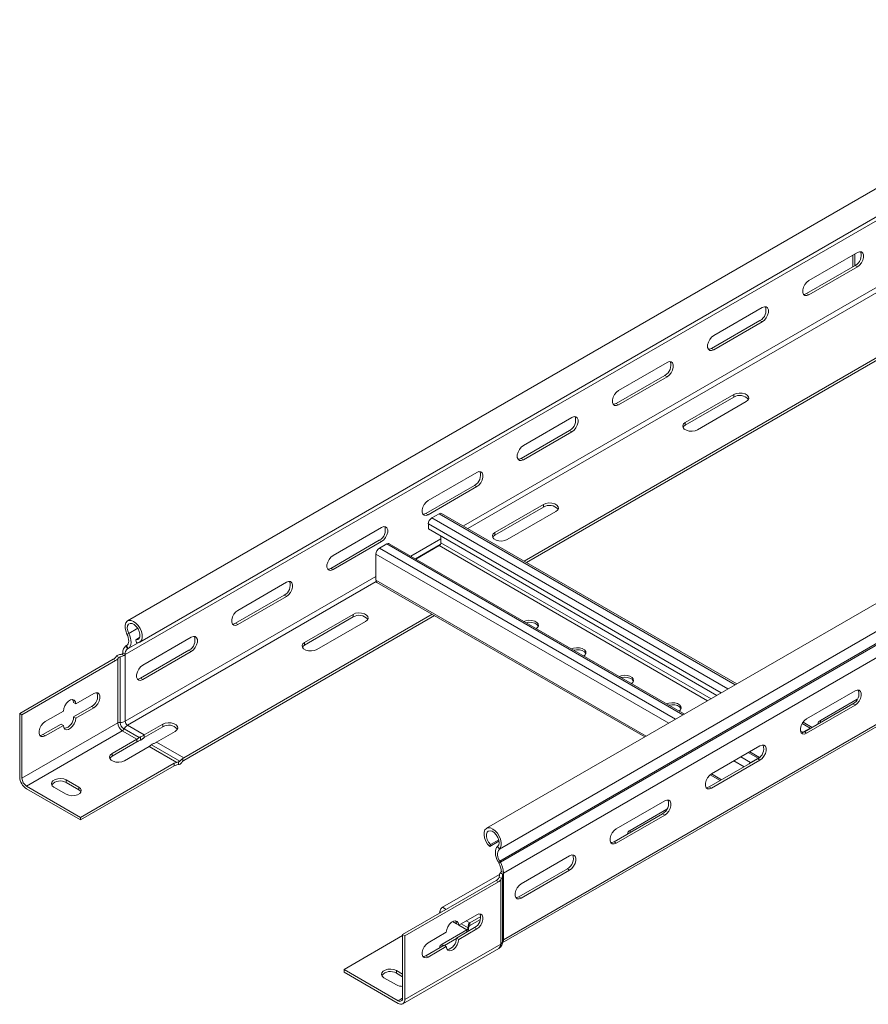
# Model space of a CAD drawing. Header units: millimetres. Extents: x -6 to 5206, y -8403 to -276.
# Tile 44 of 65: x 253 to 568, y -2827 to -2461. Entities that reach past the tile are written whole.
import ezdxf

# ---------------------------------------------------------------- set-up
doc = ezdxf.new("R2010")
doc.units = ezdxf.units.MM

msp = doc.modelspace()

# ---------------------------------------------------------------- linework, layer by layer
at = {"color": 7, "linetype": 'Continuous', "lineweight": 15}
for p, q in [((679.76, -2460.98), (292.97, -2684.27)), ((297.52, -2692.15), (684.31, -2468.86)), ((292.09, -2696.76), (678.87, -2473.47)), ((813.16, -2537.99), (426.37, -2761.28)), ((431.12, -2769.02), (817.91, -2545.73)), ((564.14, -2547.45), (546.11, -2557.86)), ((562.41, -2552.78), (562.41, -2548.45)), ((563.12, -2552.37), (563.12, -2548.05)), ((431.25, -2773.43), (818.03, -2550.14)), ((431.49, -2773.86), (818.28, -2550.58)), ((563.3, -2552.27), (545.26, -2562.68)), ((546.11, -2563.17), (564.14, -2552.76)), ((564.14, -2552.76), (563.3, -2552.27)), ((440.36, -2662.07), (618.31, -2559.33)), ((441.21, -2662.56), (619.16, -2559.82)), ((546.11, -2563.17), (545.26, -2562.68)), ((528.79, -2567.86), (510.76, -2578.27)), ((527.94, -2572.68), (509.91, -2583.09)), ((510.76, -2583.58), (528.79, -2573.17)), ((528.79, -2573.17), (527.94, -2572.68)), ((510.76, -2583.58), (509.91, -2583.09)), ((493.43, -2588.28), (475.4, -2598.68)), ((492.59, -2593.09), (474.55, -2603.5)), ((475.4, -2603.99), (493.43, -2593.58)), ((493.43, -2593.58), (492.59, -2593.09)), ((518.22, -2600.18), (500.19, -2610.59)), ((500.19, -2611.57), (518.22, -2601.16)), ((504.78, -2613.24), (522.81, -2602.83)), ((518.22, -2601.16), (518.22, -2600.18)), ((475.4, -2603.99), (474.55, -2603.5)), ((458.08, -2608.69), (440.05, -2619.09)), ((500.19, -2611.57), (500.19, -2610.59)), ((457.23, -2613.5), (439.2, -2623.91)), ((440.05, -2624.4), (458.08, -2613.99)), ((458.08, -2613.99), (457.23, -2613.5)), ((440.05, -2624.4), (439.2, -2623.91)), ((422.72, -2629.1), (404.69, -2639.5)), ((421.87, -2633.91), (403.84, -2644.32)), ((404.69, -2644.81), (422.72, -2634.4)), ((422.72, -2634.4), (421.87, -2633.91)), ((447.51, -2641), (429.48, -2651.41)), ((429.48, -2652.39), (447.51, -2641.98)), ((434.07, -2654.06), (452.1, -2643.65)), ((447.51, -2641.98), (447.51, -2641)), ((404.69, -2644.81), (403.84, -2644.32)), ((406, -2646.02), (408.76, -2644.43)), ((519.29, -2707.63), (409.66, -2644.34)), ((432.16, -2803.79), (704.54, -2646.55)), ((387.37, -2649.51), (369.34, -2659.91)), ((404.73, -2650.03), (404.73, -2648.23)), ((511.91, -2711.9), (404.73, -2650.03)), ((386.52, -2654.32), (368.49, -2664.73)), ((387.37, -2654.81), (386.52, -2654.32)), ((409.39, -2652.72), (409.39, -2655.2)), ((429.48, -2652.39), (429.48, -2651.41)), ((369.34, -2665.22), (387.37, -2654.81)), ((386.55, -2657.25), (389.31, -2655.66)), ((499.85, -2718.86), (390.21, -2655.57)), ((408.76, -2656.31), (400.12, -2661.29)), ((385.28, -2669.12), (385.28, -2659.45)), ((369.34, -2665.22), (368.49, -2664.73)), ((352.01, -2669.92), (333.98, -2680.33)), ((385.65, -2669.95), (485.12, -2727.36)), ((351.16, -2674.73), (333.13, -2685.14)), ((333.98, -2685.63), (352.01, -2675.22)), ((352.01, -2675.22), (351.16, -2674.73)), ((313.86, -2735.09), (406.18, -2681.8)), ((313.86, -2736.07), (407.03, -2682.29)), ((376.8, -2681.82), (358.77, -2692.23)), ((358.77, -2693.21), (376.8, -2682.8)), ((376.8, -2682.8), (376.8, -2681.82)), ((333.98, -2685.63), (333.13, -2685.14)), ((363.36, -2694.88), (381.39, -2684.47)), ((292.77, -2689.15), (293.43, -2688.91)), ((297.47, -2690.44), (296.07, -2691.25)), ((316.66, -2690.33), (298.63, -2700.74)), ((292.4, -2693.57), (292.65, -2693.42)), ((292.4, -2693.57), (293.02, -2694.6)), ((292.65, -2693.42), (293.26, -2694.45)), ((293.02, -2694.6), (293.26, -2694.45)), ((296.37, -2692.34), (296.07, -2691.25)), ((358.77, -2693.21), (358.77, -2692.23)), ((287.69, -2698.52), (252.91, -2718.59)), ((288.54, -2699.01), (287.69, -2698.52)), ((288.49, -2697.84), (288.91, -2697.37)), ((288.91, -2697.37), (289.8, -2697.89)), ((289.34, -2722.14), (289.34, -2698.33)), ((290.25, -2721.94), (290.25, -2697.64)), ((290.81, -2696.63), (290.89, -2696.67)), ((290.88, -2696.67), (291.7, -2697.14)), ((291.24, -2696.06), (292.09, -2696.55)), ((292.09, -2696.55), (292.09, -2696.76)), ((292.09, -2721.54), (292.09, -2696.76)), ((315.81, -2695.14), (297.78, -2705.55)), ((298.63, -2706.04), (316.66, -2695.63)), ((316.66, -2695.63), (315.81, -2695.14)), ((253.76, -2719.08), (288.54, -2699.01)), ((298.63, -2706.04), (297.78, -2705.55)), ((280.45, -2711.23), (273.74, -2715.1)), ((545.26, -2720.66), (563.3, -2710.25)), ((272.89, -2714.61), (273.74, -2715.1)), ((279.6, -2716.04), (272.89, -2719.92)), ((273.74, -2720.41), (280.45, -2716.53)), ((279.6, -2716.04), (280.45, -2716.53)), ((544.42, -2725.47), (562.45, -2715.06)), ((563.3, -2715.55), (545.26, -2725.96)), ((550.39, -2721.21), (564.1, -2713.29)), ((562.45, -2715.06), (563.3, -2715.55)), ((252.91, -2718.59), (252.91, -2742.19)), ((252.91, -2718.59), (253.76, -2719.08)), ((253.76, -2742.68), (253.76, -2719.08)), ((269.14, -2717.76), (262.42, -2721.64)), ((272.89, -2719.92), (273.74, -2720.41)), ((289.34, -2722.14), (253.76, -2742.68)), ((268.29, -2722.58), (261.57, -2726.45)), ((262.42, -2726.94), (269.14, -2723.07)), ((268.29, -2722.58), (269.14, -2723.07)), ((292.93, -2723.01), (299.19, -2726.62)), ((306.09, -2722.64), (299.19, -2726.62)), ((299.19, -2727.6), (306.09, -2723.62)), ((306.09, -2723.62), (306.09, -2722.64)), ((543.89, -2725.62), (546.64, -2724.03)), ((547.31, -2723.81), (543.96, -2721.88)), ((291.04, -2725.08), (255.46, -2745.62)), ((261.57, -2726.45), (262.42, -2726.94)), ((291.04, -2725.08), (296.45, -2728.2)), ((291.67, -2724.39), (297.25, -2727.61)), ((297.82, -2728.55), (297.82, -2727.26)), ((299.19, -2727.6), (299.19, -2726.62)), ((303.79, -2729.27), (310.68, -2725.29)), ((543.69, -2725.76), (543.89, -2725.62)), ((544.42, -2725.47), (545.26, -2725.96)), ((287.21, -2733.54), (296.45, -2728.2)), ((296.45, -2729.18), (287.21, -2734.52)), ((301.04, -2730.86), (291.8, -2736.19)), ((296.45, -2729.18), (296.45, -2728.2)), ((301.04, -2730.86), (311.3, -2736.78)), ((301.84, -2730.26), (312.35, -2736.33)), ((303.79, -2729.27), (313.86, -2735.09)), ((509.91, -2741.07), (527.94, -2730.66)), ((287.21, -2734.52), (287.21, -2733.54)), ((527.76, -2734.97), (524.11, -2732.87)), ((275.54, -2757.21), (310.32, -2737.14)), ((310.32, -2738.12), (275.54, -2758.19)), ((310.32, -2738.12), (310.32, -2737.14)), ((311.92, -2737.63), (311.3, -2737.76)), ((311.92, -2736.6), (311.92, -2737.63)), ((313.52, -2735.33), (313.52, -2736.36)), ((509.06, -2745.88), (527.09, -2735.47)), ((527.94, -2735.96), (509.91, -2746.37)), ((524.44, -2736.85), (527.2, -2735.26)), ((527.09, -2735.47), (527.94, -2735.96)), ((509.43, -2741.4), (513.13, -2743.54)), ((275.54, -2757.21), (255.46, -2745.62)), ((270.24, -2748.64), (265.64, -2745.99)), ((270.24, -2743.33), (274.83, -2745.99)), ((270.24, -2744.31), (270.24, -2743.33)), ((274.83, -2746.97), (270.24, -2744.31)), ((274.83, -2746.97), (274.83, -2745.99)), ((509.06, -2745.88), (509.91, -2746.37)), ((255.46, -2746.6), (275.54, -2758.19)), ((474.55, -2761.48), (492.59, -2751.07)), ((473.71, -2766.29), (491.74, -2755.88)), ((492.59, -2756.37), (474.55, -2766.78)), ((479.68, -2762.03), (493.39, -2754.11)), ((491.74, -2755.88), (492.59, -2756.37)), ((275.54, -2758.19), (275.54, -2757.21)), ((430.97, -2766.07), (427.53, -2768.06)), ((427.53, -2768.06), (427.82, -2767.31)), ((430.87, -2765.55), (427.82, -2767.31)), ((473.71, -2766.29), (474.55, -2766.78)), ((431.12, -2769.02), (430.47, -2768.02)), ((439.2, -2781.89), (457.23, -2771.48)), ((431.25, -2773.43), (430.63, -2773.75)), ((430.88, -2774.18), (430.63, -2773.75)), ((431.49, -2773.86), (430.88, -2774.18)), ((431.49, -2773.86), (431.25, -2773.43)), ((410.03, -2790.6), (431.18, -2778.39)), ((431.11, -2778.84), (431.11, -2779)), ((432.31, -2778.31), (431.49, -2777.84)), ((432.65, -2777.7), (431.81, -2777.21)), ((432.31, -2778.31), (432.66, -2778.11)), ((432.31, -2778.31), (432.31, -2778.31)), ((432.38, -2778.35), (432.31, -2778.31)), ((432.31, -2803.29), (432.31, -2778.71)), ((432.66, -2802.69), (432.66, -2778.11)), ((438.35, -2786.7), (456.38, -2776.29)), ((457.23, -2776.78), (439.2, -2787.19)), ((456.38, -2776.29), (457.23, -2776.78)), ((395.18, -2800.72), (429.96, -2780.65)), ((430.81, -2781.14), (396.03, -2801.21)), ((429.96, -2780.65), (430.81, -2781.14)), ((431.94, -2779.94), (431.05, -2779.43)), ((431.61, -2780.46), (431.94, -2779.94)), ((431.61, -2804.27), (431.61, -2780.46)), ((438.35, -2786.7), (439.2, -2787.19)), ((416.01, -2797.23), (422.72, -2793.36)), ((416.01, -2797.23), (415.16, -2796.75)), ((420.11, -2796.42), (424.17, -2794.08)), ((424.05, -2795.13), (420.11, -2797.4)), ((420.11, -2796.42), (420.11, -2797.4)), ((395.18, -2824.32), (395.18, -2800.72)), ((396.03, -2801.21), (395.18, -2800.72)), ((404.69, -2803.77), (411.41, -2799.89)), ((419.06, -2798.99), (409.82, -2804.32)), ((415.16, -2802.05), (421.87, -2798.17)), ((422.72, -2798.66), (416.01, -2802.54)), ((419.59, -2798.93), (419.59, -2797.61)), ((422.72, -2798.66), (421.87, -2798.17)), ((373.4, -2813.71), (395.18, -2801.14)), ((396.03, -2801.21), (396.03, -2824.81)), ((396.03, -2824.81), (431.61, -2804.27)), ((410.7, -2804.79), (415.15, -2802.22)), ((416.01, -2802.54), (415.16, -2802.05)), ((395.28, -2826.46), (430.86, -2805.92)), ((403.84, -2808.58), (410.56, -2804.71)), ((411.41, -2805.2), (404.69, -2809.07)), ((411.41, -2805.2), (410.56, -2804.71)), ((404.69, -2809.07), (403.84, -2808.58)), ((373.4, -2814.69), (373.4, -2813.71)), ((373.4, -2813.71), (393.48, -2825.3)), ((393.48, -2826.28), (373.4, -2814.69)), ((395.18, -2815.46), (392.85, -2814.12)), ((392.85, -2815.1), (392.85, -2814.12)), ((392.85, -2815.1), (395.18, -2816.44)), ((388.25, -2816.77), (392.85, -2819.42))]:
    msp.add_line(p, q, dxfattribs=at)
at = {"color": 8, "linetype": 'Continuous', "lineweight": 15}
for p, q in [((417.73, -2649), (597.41, -2545.27)), ((419.43, -2649.98), (597.51, -2547.18)), ((432.61, -2777.94), (707.19, -2619.43)), ((516.01, -2709.53), (406, -2646.02)), ((518.77, -2707.94), (408.76, -2644.43)), ((432.66, -2802.69), (704.54, -2645.73)), ((513.46, -2711), (404.73, -2648.23)), ((398.28, -2660.23), (409.39, -2653.82)), ((496.56, -2720.76), (386.55, -2657.25)), ((499.32, -2719.16), (389.31, -2655.66)), ((399.98, -2661.21), (409.16, -2655.91)), ((508.48, -2713.88), (408.76, -2656.31)), ((509.76, -2713.14), (409.39, -2655.2)), ((494.02, -2722.23), (385.28, -2659.45)), ((292.09, -2721.54), (385.28, -2667.73)), ((485.64, -2727.06), (385.28, -2669.12)), ((292.93, -2723.01), (385.38, -2669.64)), ((293.43, -2688.91), (296.76, -2686.98)), ((293.02, -2694.6), (296.92, -2692.35)), ((293.26, -2694.45), (296.89, -2692.35)), ((546.64, -2724.03), (543.67, -2722.32)), ((546.64, -2724.19), (546.64, -2724.03)), ((550.39, -2722.02), (550.39, -2721.21)), ((543.89, -2725.62), (543.01, -2725.12)), ((543.89, -2725.62), (543.89, -2725.71)), ((524.44, -2736.85), (520.83, -2734.76)), ((527.2, -2735.26), (523.58, -2733.17)), ((522.03, -2738.4), (518.28, -2736.23)), ((524.44, -2736.85), (524.44, -2737.01)), ((527.2, -2735.41), (527.2, -2735.26)), ((513.66, -2743.23), (509.91, -2741.07)), ((479.68, -2762.84), (479.68, -2762.03)), ((409.54, -2792.43), (409.01, -2792.13)), ((411.37, -2791.38), (410.03, -2790.6)), ((415.16, -2796.73), (413.72, -2795.9)), ((419.06, -2798.99), (416.01, -2797.23)), ((419.52, -2798.2), (416.93, -2796.7)), ((420.11, -2796.42), (418.76, -2795.64)), ((419.06, -2799.8), (419.06, -2798.99)), ((409.82, -2805.13), (409.82, -2804.32)), ((395.18, -2824.32), (393.48, -2825.3))]:
    msp.add_line(p, q, dxfattribs=at)
at = {"color": 7, "linetype": 'Continuous', "lineweight": 15, "flags": 128}
for points in [[(564.14, -2552.76), (564.93, -2552.15), (565.62, -2551.29), (566.13, -2550.29), (566.41, -2549.26), (566.41, -2548.34), (566.13, -2547.63), (565.62, -2547.22), (564.93, -2547.16), (564.14, -2547.45)], [(546.11, -2557.86), (545.33, -2558.48), (544.64, -2559.34), (544.12, -2560.34), (543.85, -2561.36), (543.85, -2562.29), (544.12, -2562.99), (544.64, -2563.4), (545.33, -2563.47), (546.11, -2563.17)], [(545.26, -2562.68), (544.48, -2562.98), (544.12, -2562.99)], [(528.79, -2573.17), (529.58, -2572.56), (530.27, -2571.7), (530.78, -2570.7), (531.05, -2569.67), (531.05, -2568.75), (530.78, -2568.04), (530.27, -2567.63), (529.58, -2567.57), (528.79, -2567.86)], [(510.76, -2578.27), (509.97, -2578.89), (509.28, -2579.75), (508.77, -2580.75), (508.49, -2581.77), (508.49, -2582.7), (508.77, -2583.4), (509.28, -2583.81), (509.97, -2583.88), (510.76, -2583.58)], [(509.91, -2583.09), (509.12, -2583.39), (508.77, -2583.4)], [(493.43, -2593.58), (494.22, -2592.97), (494.91, -2592.11), (495.42, -2591.11), (495.7, -2590.08), (495.7, -2589.16), (495.42, -2588.45), (494.91, -2588.04), (494.22, -2587.98), (493.43, -2588.28)], [(475.4, -2598.68), (474.62, -2599.3), (473.93, -2600.16), (473.41, -2601.16), (473.14, -2602.18), (473.14, -2603.11), (473.41, -2603.81), (473.93, -2604.22), (474.62, -2604.29), (475.4, -2603.99)], [(522.81, -2602.83), (523.46, -2602.3), (523.75, -2601.67), (523.66, -2601.02), (523.18, -2600.43), (522.38, -2599.97), (521.36, -2599.69), (520.23, -2599.63), (519.14, -2599.8), (518.22, -2600.18)], [(474.55, -2603.5), (473.77, -2603.8), (473.41, -2603.81)], [(458.08, -2613.99), (458.86, -2613.38), (459.56, -2612.52), (460.07, -2611.52), (460.34, -2610.49), (460.34, -2609.57), (460.07, -2608.86), (459.56, -2608.45), (458.86, -2608.39), (458.08, -2608.69)], [(500.19, -2610.59), (499.54, -2611.12), (499.25, -2611.75), (499.35, -2612.4), (499.82, -2612.99), (500.62, -2613.45), (501.64, -2613.73), (502.77, -2613.78), (503.86, -2613.61), (504.78, -2613.24)], [(499.35, -2612.4), (499.54, -2612.1), (500.19, -2611.57)], [(440.05, -2619.09), (439.26, -2619.71), (438.57, -2620.57), (438.06, -2621.57), (437.78, -2622.59), (437.78, -2623.52), (438.06, -2624.22), (438.57, -2624.63), (439.26, -2624.7), (440.05, -2624.4)], [(439.2, -2623.91), (438.41, -2624.21), (438.05, -2624.22)], [(422.72, -2634.4), (423.51, -2633.79), (424.2, -2632.93), (424.71, -2631.93), (424.99, -2630.9), (424.99, -2629.98), (424.71, -2629.27), (424.2, -2628.86), (423.51, -2628.8), (422.72, -2629.1)], [(404.69, -2639.5), (403.91, -2640.12), (403.21, -2640.98), (402.7, -2641.98), (402.43, -2643), (402.43, -2643.93), (402.7, -2644.63), (403.21, -2645.04), (403.91, -2645.11), (404.69, -2644.81)], [(452.1, -2643.65), (452.75, -2643.12), (453.04, -2642.49), (452.94, -2641.84), (452.47, -2641.25), (451.67, -2640.79), (450.65, -2640.51), (449.52, -2640.46), (448.43, -2640.62), (447.51, -2641)], [(403.84, -2644.32), (403.06, -2644.62), (402.7, -2644.63)], [(387.37, -2654.81), (388.15, -2654.2), (388.84, -2653.34), (389.36, -2652.34), (389.63, -2651.31), (389.63, -2650.39), (389.36, -2649.68), (388.84, -2649.27), (388.15, -2649.21), (387.37, -2649.51)], [(429.48, -2651.41), (428.83, -2651.94), (428.54, -2652.57), (428.63, -2653.22), (429.11, -2653.81), (429.91, -2654.27), (430.93, -2654.55), (432.06, -2654.6), (433.15, -2654.43), (434.07, -2654.06)], [(428.64, -2653.22), (428.83, -2652.92), (429.48, -2652.39)], [(369.34, -2659.91), (368.55, -2660.53), (367.86, -2661.39), (367.35, -2662.39), (367.07, -2663.41), (367.07, -2664.34), (367.35, -2665.04), (367.86, -2665.45), (368.55, -2665.52), (369.34, -2665.22)], [(368.49, -2664.73), (367.7, -2665.03), (367.34, -2665.04)], [(385.65, -2669.95), (385.65, -2669.95), (385.5, -2669.82), (385.38, -2669.63), (385.31, -2669.4), (385.28, -2669.12)], [(352.01, -2675.22), (352.8, -2674.61), (353.49, -2673.75), (354, -2672.75), (354.28, -2671.72), (354.28, -2670.8), (354, -2670.09), (353.49, -2669.68), (352.8, -2669.62), (352.01, -2669.92)], [(333.98, -2680.33), (333.2, -2680.94), (332.5, -2681.8), (331.99, -2682.8), (331.72, -2683.82), (331.72, -2684.75), (331.99, -2685.45), (332.5, -2685.86), (333.2, -2685.93), (333.98, -2685.63)], [(381.39, -2684.47), (382.04, -2683.94), (382.33, -2683.31), (382.23, -2682.66), (381.76, -2682.07), (380.96, -2681.61), (379.94, -2681.33), (378.81, -2681.28), (377.72, -2681.44), (376.8, -2681.82)], [(296.37, -2692.34), (297.16, -2692.3), (297.8, -2691.95), (298.24, -2691.3), (298.45, -2690.41), (298.41, -2689.34), (298.12, -2688.19), (297.61, -2687.04), (296.91, -2685.99), (296.08, -2685.1), (295.19, -2684.46), (294.3, -2684.11), (293.49, -2684.09), (292.81, -2684.38), (292.32, -2684.97), (292.07, -2685.82), (292.06, -2686.86), (292.3, -2688), (292.77, -2689.15)], [(296.07, -2691.25), (296.76, -2691.19), (297.28, -2690.79), (297.57, -2690.11), (297.6, -2689.21), (297.36, -2688.2), (296.89, -2687.19), (296.24, -2686.29), (295.47, -2685.61), (294.68, -2685.23), (293.95, -2685.17), (293.37, -2685.46), (293, -2686.06), (292.88, -2686.9), (293.03, -2687.88), (293.43, -2688.91)], [(333.13, -2685.14), (332.35, -2685.44), (331.99, -2685.45)], [(444.84, -2687.11), (445.33, -2686.67), (445.62, -2686.04), (445.52, -2685.39), (445.04, -2684.8), (444.24, -2684.34), (443.22, -2684.07), (442.1, -2684.01), (441.01, -2684.18), (440.26, -2684.46)], [(445.57, -2686.25), (445.52, -2686.13), (445.04, -2685.54), (444.24, -2685.08), (443.22, -2684.8), (442.1, -2684.75), (441.03, -2684.91)], [(292.77, -2689.15), (293.06, -2689.81), (293.27, -2690.47), (293.39, -2691.12), (293.42, -2691.72), (293.36, -2692.28), (293.21, -2692.75), (292.97, -2693.14), (292.65, -2693.42)], [(293.43, -2688.91), (293.8, -2689.76), (294.08, -2690.62), (294.23, -2691.46), (294.27, -2692.25), (294.19, -2692.96), (293.99, -2693.58), (293.68, -2694.08), (293.26, -2694.45)], [(316.66, -2695.63), (317.44, -2695.02), (318.13, -2694.16), (318.65, -2693.16), (318.92, -2692.13), (318.92, -2691.21), (318.65, -2690.5), (318.13, -2690.09), (317.44, -2690.03), (316.66, -2690.33)], [(358.77, -2692.23), (358.12, -2692.76), (357.83, -2693.39), (357.92, -2694.04), (358.4, -2694.63), (359.2, -2695.09), (360.22, -2695.37), (361.35, -2695.42), (362.44, -2695.25), (363.36, -2694.88)], [(357.93, -2694.04), (358.12, -2693.74), (358.77, -2693.21)], [(462.52, -2697.31), (463, -2696.88), (463.3, -2696.25), (463.2, -2695.6), (462.72, -2695.01), (461.92, -2694.55), (460.9, -2694.27), (459.78, -2694.22), (458.68, -2694.38), (457.93, -2694.66)], [(463.25, -2696.45), (463.2, -2696.33), (462.72, -2695.74), (461.92, -2695.28), (460.9, -2695.01), (459.78, -2694.95), (458.71, -2695.11)], [(298.63, -2700.74), (297.84, -2701.35), (297.15, -2702.21), (296.64, -2703.21), (296.36, -2704.23), (296.36, -2705.16), (296.64, -2705.86), (297.15, -2706.27), (297.84, -2706.34), (298.63, -2706.04)], [(297.78, -2705.55), (296.99, -2705.85), (296.63, -2705.86)], [(480.2, -2707.52), (480.68, -2707.08), (480.97, -2706.45), (480.88, -2705.8), (480.4, -2705.21), (479.6, -2704.75), (478.58, -2704.48), (477.45, -2704.42), (476.36, -2704.59), (475.61, -2704.87)], [(480.92, -2706.66), (480.88, -2706.54), (480.4, -2705.95), (479.6, -2705.49), (478.58, -2705.21), (477.45, -2705.16), (476.39, -2705.32)], [(280.45, -2716.53), (281.24, -2715.92), (281.93, -2715.06), (282.44, -2714.06), (282.72, -2713.03), (282.72, -2712.11), (282.44, -2711.4), (281.93, -2710.99), (281.24, -2710.93), (280.45, -2711.23)], [(563.3, -2710.25), (564.08, -2709.95), (564.77, -2710.01), (565.29, -2710.42), (565.56, -2711.13), (565.56, -2712.05), (565.29, -2713.08), (564.77, -2714.08), (564.08, -2714.94), (563.3, -2715.55)], [(273.74, -2715.1), (273.6, -2714.28), (273.2, -2713.71), (272.59, -2713.47), (271.84, -2713.59), (271.04, -2714.05), (270.29, -2714.8), (269.68, -2715.74), (269.28, -2716.77), (269.14, -2717.76)], [(272.58, -2713.47), (272.75, -2713.79), (272.89, -2714.61)], [(497.87, -2717.72), (498.36, -2717.29), (498.65, -2716.66), (498.55, -2716.01), (498.08, -2715.42), (497.28, -2714.96), (496.25, -2714.68), (495.13, -2714.63), (494.04, -2714.79), (493.29, -2715.07)], [(498.6, -2716.86), (498.55, -2716.74), (498.08, -2716.15), (497.28, -2715.69), (496.25, -2715.42), (495.13, -2715.36), (494.07, -2715.52)], [(269.14, -2723.07), (269.28, -2723.89), (269.68, -2724.46), (270.29, -2724.7), (271.04, -2724.58), (271.84, -2724.12), (272.59, -2723.37), (273.2, -2722.43), (273.6, -2721.4), (273.74, -2720.41)], [(262.42, -2721.64), (261.64, -2722.25), (260.94, -2723.11), (260.43, -2724.11), (260.16, -2725.13), (260.16, -2726.06), (260.43, -2726.77), (260.94, -2727.17), (261.64, -2727.24), (262.42, -2726.94)], [(310.68, -2725.29), (311.33, -2724.76), (311.62, -2724.13), (311.52, -2723.48), (311.05, -2722.89), (310.25, -2722.43), (309.23, -2722.15), (308.1, -2722.1), (307.01, -2722.26), (306.09, -2722.64)], [(545.26, -2725.96), (544.48, -2726.26), (543.79, -2726.2), (543.27, -2725.79), (543, -2725.08), (543, -2724.16), (543.27, -2723.13), (543.79, -2722.13), (544.48, -2721.27), (545.26, -2720.66)], [(261.57, -2726.45), (260.79, -2726.75), (260.43, -2726.76)], [(543.27, -2725.78), (543.63, -2725.77), (544.42, -2725.47)], [(527.94, -2730.66), (528.73, -2730.36), (529.42, -2730.42), (529.93, -2730.83), (530.2, -2731.54), (530.2, -2732.46), (529.93, -2733.49), (529.42, -2734.49), (528.73, -2735.35), (527.94, -2735.96)], [(291.8, -2736.19), (290.88, -2736.56), (289.79, -2736.73), (288.66, -2736.68), (287.64, -2736.4), (286.84, -2735.94), (286.36, -2735.35), (286.27, -2734.7), (286.56, -2734.07), (287.21, -2733.54)], [(287.21, -2734.52), (286.56, -2735.05), (286.37, -2735.35)], [(527.2, -2735.26), (527.45, -2735.14), (527.62, -2735.1)], [(509.91, -2746.37), (509.12, -2746.67), (508.43, -2746.61), (507.92, -2746.2), (507.65, -2745.49), (507.65, -2744.57), (507.92, -2743.54), (508.43, -2742.54), (509.12, -2741.68), (509.91, -2741.07)], [(265.64, -2745.99), (264.99, -2745.45), (264.7, -2744.82), (264.8, -2744.18), (265.28, -2743.59), (266.07, -2743.12), (267.1, -2742.85), (268.22, -2742.79), (269.31, -2742.96), (270.24, -2743.33)], [(274.83, -2745.99), (275.48, -2746.52), (275.77, -2747.15), (275.67, -2747.8), (275.2, -2748.39), (274.4, -2748.85), (273.37, -2749.13), (272.25, -2749.18), (271.16, -2749.01), (270.24, -2748.64)], [(507.92, -2746.19), (508.27, -2746.18), (509.06, -2745.88)], [(275.67, -2747.8), (275.48, -2747.5), (274.83, -2746.97)], [(492.59, -2751.07), (493.37, -2750.77), (494.06, -2750.84), (494.58, -2751.24), (494.85, -2751.95), (494.85, -2752.87), (494.58, -2753.9), (494.06, -2754.9), (493.37, -2755.76), (492.59, -2756.37)], [(427.53, -2768.06), (426.73, -2767.11), (426.09, -2766.01), (425.65, -2764.85), (425.44, -2763.72), (425.48, -2762.7), (425.77, -2761.89), (426.29, -2761.33), (426.99, -2761.08), (427.81, -2761.15), (428.71, -2761.54), (429.59, -2762.22), (430.41, -2763.13), (431.08, -2764.2), (431.57, -2765.36), (431.83, -2766.5), (431.83, -2767.55), (431.59, -2768.41), (431.12, -2769.02)], [(427.82, -2767.31), (427.13, -2766.45), (426.62, -2765.46), (426.33, -2764.44), (426.3, -2763.51), (426.53, -2762.76), (427, -2762.3), (427.66, -2762.16), (428.42, -2762.37), (429.22, -2762.89), (429.94, -2763.68), (430.53, -2764.64), (430.9, -2765.66), (431.01, -2766.64), (430.87, -2767.45), (430.47, -2768.02)], [(474.55, -2766.78), (473.77, -2767.08), (473.08, -2767.02), (472.56, -2766.61), (472.29, -2765.9), (472.29, -2764.98), (472.56, -2763.95), (473.08, -2762.95), (473.77, -2762.09), (474.55, -2761.48)], [(472.56, -2766.6), (472.92, -2766.59), (473.71, -2766.29)], [(430.47, -2768.02), (430.09, -2768.43), (429.82, -2768.98), (429.66, -2769.64), (429.62, -2770.38), (429.71, -2771.2), (429.91, -2772.05), (430.22, -2772.91), (430.63, -2773.75)], [(457.23, -2771.48), (458.02, -2771.18), (458.71, -2771.25), (459.22, -2771.66), (459.49, -2772.36), (459.49, -2773.29), (459.22, -2774.31), (458.71, -2775.31), (458.02, -2776.17), (457.23, -2776.78)], [(439.2, -2787.19), (438.41, -2787.49), (437.72, -2787.43), (437.21, -2787.02), (436.94, -2786.31), (436.94, -2785.39), (437.21, -2784.36), (437.72, -2783.36), (438.41, -2782.5), (439.2, -2781.89)], [(437.21, -2787.01), (437.56, -2787), (438.35, -2786.7)], [(422.72, -2793.36), (423.51, -2793.06), (424.2, -2793.13), (424.71, -2793.53), (424.99, -2794.24), (424.99, -2795.17), (424.71, -2796.19), (424.2, -2797.19), (423.51, -2798.05), (422.72, -2798.66)], [(411.41, -2799.89), (411.55, -2798.9), (411.95, -2797.87), (412.56, -2796.93), (413.31, -2796.18), (414.11, -2795.72), (414.86, -2795.6), (415.47, -2795.84), (415.87, -2796.41), (416.01, -2797.23)], [(415.16, -2796.75), (415.02, -2795.92), (414.85, -2795.6)], [(404.69, -2809.07), (403.91, -2809.37), (403.21, -2809.31), (402.7, -2808.9), (402.43, -2808.19), (402.43, -2807.27), (402.7, -2806.24), (403.21, -2805.24), (403.91, -2804.38), (404.69, -2803.77)], [(416.01, -2802.54), (415.87, -2803.53), (415.47, -2804.56), (414.86, -2805.5), (414.11, -2806.25), (413.31, -2806.71), (412.56, -2806.83), (411.95, -2806.59), (411.55, -2806.02), (411.41, -2805.2)], [(402.7, -2808.89), (403.06, -2808.88), (403.84, -2808.58)], [(392.85, -2814.12), (391.92, -2813.74), (390.83, -2813.57), (389.71, -2813.63), (388.69, -2813.91), (387.89, -2814.37), (387.41, -2814.96), (387.31, -2815.61), (387.6, -2816.24), (388.25, -2816.77)]]:
    msp.add_lwpolyline(points, dxfattribs=at)
at = {"color": 7, "linetype": 'Continuous', "lineweight": 15}
for centre, radius, start, end in [((561.33, -2548.56), 4.2, 297.9036, 19.6073), ((525.97, -2568.97), 4.2, 297.9, 19.6109), ((490.62, -2589.38), 4.2, 297.9016, 19.6094), ((520.45, -2604.72), 4.2, 40.4021, 122.0947), ((455.26, -2609.79), 4.2, 297.9, 19.6109), ((419.91, -2630.2), 4.2, 297.9009, 19.61), ((449.74, -2645.54), 4.2, 40.4012, 122.0956), ((407.49, -2648.35), 2.77, 122.6052, 177.3937), ((409.28, -2645.17), 0.905, 65.6849, 125.6273), ((384.55, -2650.61), 4.2, 297.9036, 19.6073), ((388.05, -2659.58), 2.77, 122.6062, 177.3927), ((389.84, -2656.39), 0.905, 65.6979, 125.6193), ((408.01, -2655.14), 1.38, 302.6041, 357.3937), ((349.2, -2671.02), 4.2, 297.9, 19.6109), ((379.03, -2686.36), 4.2, 40.4012, 122.0956), ((313.84, -2691.43), 4.2, 297.9016, 19.6094), ((294.2, -2695.93), 2.97, 127.3652, 182.5817), ((294.53, -2696.54), 2.46, 128.0097, 185.2563), ((286.01, -2695.71), 3.27, 300.8781, 319.3055), ((286.86, -2696.2), 3.27, 300.8781, 319.3055), ((290.46, -2694.98), 1.68, 282.251, 289.2458), ((290.47, -2696.03), 0.765, 302.684, 339.0117), ((277.64, -2712.33), 4.2, 297.9007, 19.6102), ((560.48, -2711.35), 4.2, 297.9009, 19.61), ((268.69, -2720.08), 4.2, 280.3968, 2.0969), ((290.16, -2723.7), 1.76, 86.9975, 117.872), ((293.02, -2721.97), 3.69, 182.6054, 237.3946), ((290.44, -2718.42), 3.52, 266.9979, 297.8726), ((293.33, -2721.8), 3.07, 182.6056, 237.3935), ((294.81, -2725.99), 3.52, 122.1218, 153.0042), ((293.93, -2721.45), 1.84, 182.6065, 237.3927), ((308.32, -2727.18), 4.2, 40.4047, 122.092), ((547.24, -2724.98), 1.12, 91.5753, 122.3318), ((550.98, -2722.64), 1.55, 112.4715, 176.2069), ((290.1, -2723.59), 1.76, 302.1214, 333.0007), ((525.12, -2731.76), 4.2, 297.9036, 19.6073), ((311.91, -2739.99), 3.27, 100.6926, 119.1186), ((311.91, -2740.97), 3.27, 100.6926, 119.1186), ((315.18, -2737.34), 2.61, 120.2083, 129.5393), ((314.63, -2737.35), 1.49, 120.7983, 138.2535), ((525.64, -2738.84), 2.33, 121.1176, 139.5963), ((258.44, -2741.94), 5.53, 182.6057, 237.3943), ((257.44, -2742.51), 3.69, 182.6054, 237.3946), ((268, -2747.88), 4.2, 57.9069, 139.5964), ((489.77, -2752.17), 4.2, 297.9, 19.6109), ((480.27, -2763.46), 1.55, 112.4842, 176.1942), ((434.17, -2771.14), 3.72, 145.2374, 218.0442), ((454.41, -2772.58), 4.2, 297.9016, 19.6094), ((424.94, -2777.65), 6.87, 1.8773, 30.283), ((423.91, -2778.26), 8.76, 3.6535, 30.0976), ((431.89, -2777.67), 0.765, 302.684, 339.0117), ((433.04, -2778.81), 0.8, 118.5178, 144.9962), ((428.28, -2777.84), 3.27, 300.8781, 319.3055), ((429.13, -2778.33), 3.27, 300.8781, 319.3055), ((411.34, -2792.86), 2.61, 120.2083, 129.5393), ((419.91, -2794.46), 4.2, 297.9007, 19.6102), ((410.41, -2805.75), 1.55, 112.4798, 176.1986), ((410.96, -2802.21), 4.2, 280.3968, 2.0969), ((390.61, -2818.66), 4.2, 57.9073, 139.5967), ((395.09, -2815.13), 4.84, 242.4164, 271.0862), ((394.15, -2824.49), 1.05, 230.7953, 9.213), ((394.48, -2825.06), 1.57, 230.7951, 9.2157)]:
    msp.add_arc(centre, radius, start, end, dxfattribs=at)
at = {"color": 8, "linetype": 'Continuous', "lineweight": 15}
for centre, radius, start, end in [((429.85, -2804.47), 1.77, 305.0137, 6.3), ((431.12, -2803.18), 1.19, 293.99, 354.6876), ((431.52, -2802.83), 1.15, 303.5751, 7.3101), ((432.95, -2803.28), 0.657, 116.1505, 165.3165)]:
    msp.add_arc(centre, radius, start, end, dxfattribs=at)
at = {"color": 7, "linetype": 'Continuous', "lineweight": 15}
for points, knots in [([(288.91, -2697.37), (289.07, -2697.22), (289.39, -2696.91), (289.92, -2696.73), (290.23, -2696.7), (290.32, -2696.7)], [0, 0, 0, 0, 0.415391, 0.827778, 1, 1, 1, 1]), ([(289.8, -2697.89), (289.67, -2698), (289.51, -2698.14), (289.37, -2698.3), (289.34, -2698.33)], [0, 0, 0, 0, 0.779168, 1, 1, 1, 1]), ([(290.25, -2697.64), (290.13, -2697.69), (289.96, -2697.76), (289.83, -2697.87), (289.8, -2697.89)], [0, 0, 0, 0, 0.79559, 1, 1, 1, 1]), ([(291.7, -2697.14), (291.49, -2697.22), (291.07, -2697.38), (290.57, -2697.55), (290.3, -2697.63), (290.25, -2697.64)], [0, 0, 0, 0, 0.450587, 0.898476, 1, 1, 1, 1]), ([(290.32, -2696.7), (290.45, -2696.68), (290.62, -2696.67), (290.78, -2696.63), (290.81, -2696.63)], [0, 0, 0, 0, 0.782734, 1, 1, 1, 1]), ([(291.19, -2696.3), (291.2, -2696.25), (291.23, -2696.17), (291.24, -2696.09), (291.24, -2696.06)], [0, 0, 0, 0, 0.614411, 1, 1, 1, 1]), ([(292.09, -2696.55), (292.08, -2696.6), (292.07, -2696.69), (292.01, -2696.85), (291.92, -2696.99), (291.81, -2697.09), (291.73, -2697.13), (291.7, -2697.14)], [0, 0, 0, 0, 0.2140614, 0.42809, 0.6416928, 0.8536603, 1, 1, 1, 1]), ([(296.45, -2728.2), (296.54, -2728.15), (296.72, -2728.04), (297, -2727.83), (297.17, -2727.68), (297.25, -2727.61)], [0, 0, 0, 0, 0.346313, 0.691468, 1, 1, 1, 1]), ([(297.25, -2727.61), (297.38, -2727.5), (297.56, -2727.35), (297.77, -2727.27), (297.82, -2727.26)], [0, 0, 0, 0, 0.771698, 1, 1, 1, 1]), ([(297.82, -2727.26), (298.02, -2727.18), (298.38, -2727.04), (298.86, -2726.8), (299.09, -2726.67), (299.19, -2726.62)], [0, 0, 0, 0, 0.4070001, 0.7516686, 1, 1, 1, 1]), ([(299.19, -2727.6), (299.1, -2727.65), (298.92, -2727.76), (298.63, -2727.97), (298.47, -2728.12), (298.39, -2728.19)], [0, 0, 0, 0, 0.346414, 0.691479, 1, 1, 1, 1]), ([(297.82, -2728.55), (297.62, -2728.62), (297.26, -2728.76), (296.78, -2729), (296.54, -2729.13), (296.45, -2729.18)], [0, 0, 0, 0, 0.407034, 0.751654, 1, 1, 1, 1]), ([(298.39, -2728.19), (298.25, -2728.31), (298.08, -2728.45), (297.87, -2728.53), (297.82, -2728.55)], [0, 0, 0, 0, 0.771637, 1, 1, 1, 1]), ([(301.84, -2730.26), (301.74, -2730.36), (301.53, -2730.54), (301.24, -2730.74), (301.09, -2730.83), (301.04, -2730.86)], [0, 0, 0, 0, 0.406616, 0.815382, 1, 1, 1, 1]), ([(302.41, -2729.91), (302.25, -2729.98), (302.05, -2730.07), (301.88, -2730.23), (301.84, -2730.26)], [0, 0, 0, 0, 0.771564, 1, 1, 1, 1]), ([(303.79, -2729.27), (303.65, -2729.35), (303.38, -2729.5), (302.9, -2729.73), (302.58, -2729.85), (302.41, -2729.91)], [0, 0, 0, 0, 0.33368, 0.666028, 1, 1, 1, 1]), ([(311.3, -2736.78), (311.46, -2736.74), (311.67, -2736.69), (311.87, -2736.62), (311.92, -2736.6)], [0, 0, 0, 0, 0.778968, 1, 1, 1, 1]), ([(311.92, -2736.6), (311.99, -2736.57), (312.15, -2736.51), (312.28, -2736.39), (312.35, -2736.33)], [0, 0, 0, 0, 0.438603, 1, 1, 1, 1]), ([(313.21, -2736.75), (313.07, -2736.92), (312.8, -2737.28), (312.31, -2737.54), (312.01, -2737.61), (311.92, -2737.63)], [0, 0, 0, 0, 0.4128393, 0.8266023, 1, 1, 1, 1]), ([(312.35, -2736.33), (312.54, -2736.16), (312.89, -2735.84), (313.3, -2735.51), (313.48, -2735.36), (313.52, -2735.33)], [0, 0, 0, 0, 0.4894757, 0.9088139, 1, 1, 1, 1]), ([(313.52, -2736.36), (313.43, -2736.45), (313.32, -2736.58), (313.23, -2736.72), (313.21, -2736.75)], [0, 0, 0, 0, 0.7827, 1, 1, 1, 1]), ([(431.11, -2778.96), (431.11, -2779.08), (431.1, -2779.23), (431.06, -2779.39), (431.05, -2779.43)], [0, 0, 0, 0, 0.795559, 1, 1, 1, 1]), ([(431.49, -2777.84), (431.38, -2777.98), (431.16, -2778.25), (431.1, -2778.68), (431.11, -2778.92), (431.11, -2778.96)], [0, 0, 0, 0, 0.450573, 0.898465, 1, 1, 1, 1]), ([(431.81, -2777.21), (431.81, -2777.26), (431.8, -2777.36), (431.74, -2777.51), (431.65, -2777.66), (431.57, -2777.77), (431.52, -2777.82), (431.49, -2777.84)], [0, 0, 0, 0, 0.214061, 0.428089, 0.641689, 0.853661, 1, 1, 1, 1]), ([(431.94, -2779.94), (432.03, -2779.75), (432.21, -2779.35), (432.32, -2778.94), (432.31, -2778.73), (432.31, -2778.66)], [0, 0, 0, 0, 0.415393, 0.827766, 1, 1, 1, 1]), ([(432.31, -2778.66), (432.31, -2778.58), (432.32, -2778.47), (432.37, -2778.37), (432.38, -2778.35)], [0, 0, 0, 0, 0.782747, 1, 1, 1, 1]), ([(432.61, -2777.94), (432.62, -2777.89), (432.65, -2777.81), (432.65, -2777.73), (432.65, -2777.7)], [0, 0, 0, 0, 0.614409, 1, 1, 1, 1]), ([(431.05, -2779.43), (430.99, -2779.58), (430.92, -2779.78), (430.79, -2779.94), (430.76, -2779.97)], [0, 0, 0, 0, 0.7791661, 1, 1, 1, 1]), ([(408.88, -2792.81), (408.9, -2792.78), (408.92, -2792.72), (408.93, -2792.65), (408.93, -2792.61)], [0, 0, 0, 0, 0.48325, 1, 1, 1, 1]), ([(408.93, -2792.61), (408.94, -2792.54), (408.96, -2792.39), (408.99, -2792.22), (409.01, -2792.13)], [0, 0, 0, 0, 0.438614, 1, 1, 1, 1]), ([(409.01, -2792.13), (409.07, -2791.89), (409.19, -2791.43), (409.47, -2791.03), (409.65, -2790.88), (409.68, -2790.85)], [0, 0, 0, 0, 0.489474, 0.908815, 1, 1, 1, 1]), ([(420.11, -2796.42), (419.99, -2796.51), (419.77, -2796.68), (419.59, -2797.1), (419.59, -2797.4), (419.58, -2797.55)], [0, 0, 0, 0, 0.333678, 0.666027, 1, 1, 1, 1]), ([(419.52, -2798.2), (419.49, -2798.33), (419.42, -2798.6), (419.24, -2798.86), (419.1, -2798.96), (419.06, -2798.99)], [0, 0, 0, 0, 0.406612, 0.815376, 1, 1, 1, 1]), ([(419.4, -2799.6), (419.46, -2799.5), (419.57, -2799.3), (419.57, -2799.05), (419.57, -2798.93)], [0, 0, 0, 0, 0.5017561, 1, 1, 1, 1]), ([(419.58, -2797.55), (419.58, -2797.71), (419.57, -2797.92), (419.53, -2798.15), (419.52, -2798.2)], [0, 0, 0, 0, 0.771575, 1, 1, 1, 1]), ([(419.59, -2798.73), (419.59, -2798.6), (419.6, -2798.43), (419.63, -2798.24), (419.64, -2798.19)], [0, 0, 0, 0, 0.72549, 1, 1, 1, 1]), ([(419.64, -2798.19), (419.68, -2798.06), (419.74, -2797.79), (419.92, -2797.53), (420.06, -2797.43), (420.11, -2797.4)], [0, 0, 0, 0, 0.406537, 0.815271, 1, 1, 1, 1]), ([(430.84, -2805.89), (430.96, -2805.83), (431.35, -2805.64), (431.82, -2805.08), (432.19, -2804.31), (432.3, -2803.7), (432.31, -2803.36), (432.31, -2803.29)], [0, 0, 0, 0, 0.12586, 0.411243, 0.675594, 0.936648, 1, 1, 1, 1])]:
    msp.add_open_spline(points, degree=3, knots=knots, dxfattribs=at)

doc.saveas('drawing.dxf')
